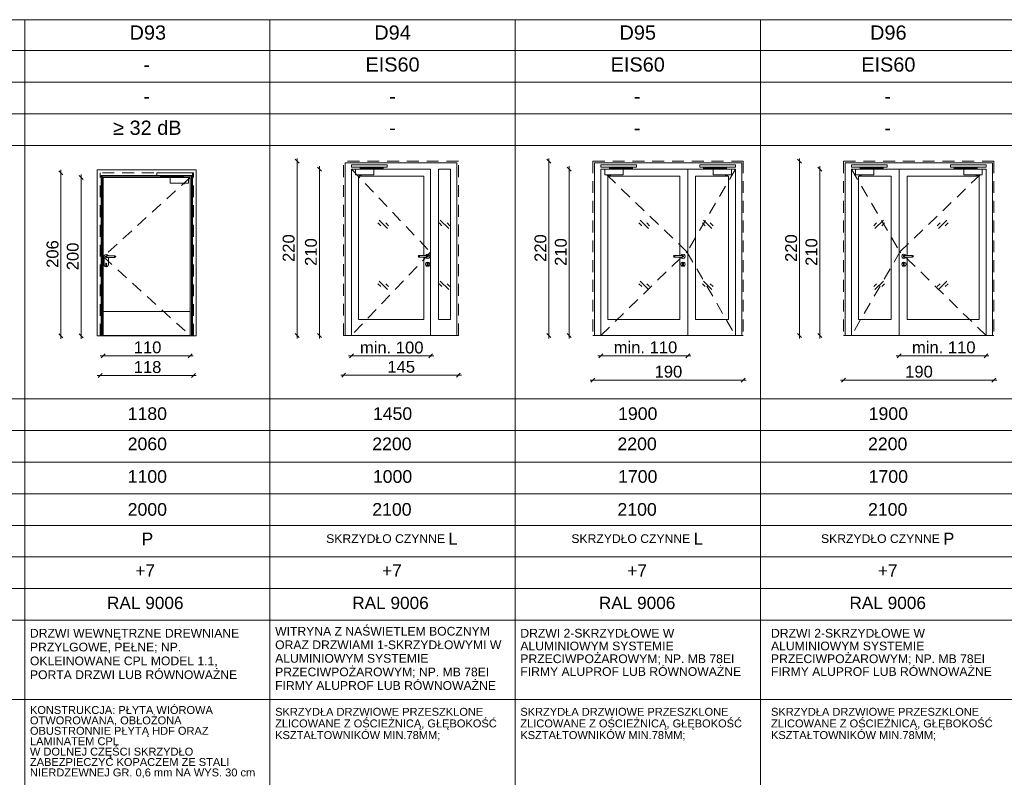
# Paper-space layout 'A-57 ZESTAWIENIE STOLARKI PROJEKTOWANEJ' of a CAD drawing. Header units: millimetres. Extents: x 0 to 900, y 0 to 1010.
# Tile 15 of 63: x 393 to 517, y 304 to 400. Entities that reach past the tile are written whole.
import ezdxf
from ezdxf.xclip import XClip

# ---------------------------------------------------------------- set-up
doc = ezdxf.new("R2010")
doc.units = ezdxf.units.MM
doc.header["$MEASUREMENT"] = 0
doc.header["$XCLIPFRAME"] = 0
doc.linetypes.add('LINIE_3', pattern=[25, 15, -10])
doc.linetypes.add('Przer. długie kreski', pattern=[2.5, 1.5, -1])
doc.layers.add('0_Nr_pióra__1', color=7, linetype='Continuous', lineweight=20)
for name, color, linetype, lineweight, true_color in [('0_Nr_pióra__30', 7, 'Continuous', 5, 0x878787), ('0_Nr_pióra__7', 7, 'Continuous', 18, 0x171717), ('0_Nr_pióra__8', 7, 'Continuous', 13, 0x4c4c4c), ('0_Nr_pióra__94', 7, 'Continuous', 5, 0x3b3b3b)]:
    doc.layers.add(name, color=color, linetype=linetype, lineweight=lineweight, true_color=true_color)
doc.layers.add('A_podrys', color=7, linetype='Continuous')
doc.styles.add('STYL_AUTOMATYCZNY_1', font='arial.ttf')

# ---------------------------------------------------------------- blocks, each defined once
blk = doc.blocks.new('Rysunek_1_1', base_point=(-2089.9, -1946.74))
at = {"layer": '0_Nr_pióra__1', "color": 7, "linetype": 'Continuous', "lineweight": 20}
for p, q in [((428.28, 381.83), (427.78, 382.33)), ((428.03, 382.08), (428.03, 382.45)), ((460.12, 381.83), (459.62, 382.33)), ((459.87, 382.08), (459.87, 382.45)), ((491.81, 381.83), (491.31, 382.33)), ((491.56, 382.08), (491.56, 382.45)), ((398.18, 380.63), (398.18, 381)), ((428.03, 360.08), (428.03, 382.08)), ((431.1, 380.83), (430.6, 381.33)), ((430.85, 381.08), (430.85, 381.45)), ((430.85, 360.08), (430.85, 381.08)), ((459.87, 360.08), (459.87, 382.08)), ((462.69, 380.83), (462.19, 381.33)), ((462.44, 381.08), (462.44, 381.45)), ((462.44, 360.08), (462.44, 381.08)), ((491.56, 360.08), (491.56, 382.08)), ((494.38, 380.83), (493.88, 381.33)), ((494.13, 381.08), (494.13, 381.45)), ((494.13, 360.08), (494.13, 381.08)), ((398.43, 380.38), (397.93, 380.88)), ((398.18, 360.03), (398.18, 380.63)), ((400.99, 379.78), (400.49, 380.28)), ((400.74, 380.03), (400.74, 380.4)), ((400.74, 360.03), (400.74, 380.03)), ((397.93, 360.28), (398.43, 359.78)), ((398.18, 359.65), (398.18, 360.03)), ((400.49, 360.28), (400.99, 359.78)), ((400.74, 359.65), (400.74, 360.03)), ((427.78, 360.33), (428.28, 359.83)), ((428.03, 359.7), (428.03, 360.08)), ((430.6, 360.33), (431.1, 359.83)), ((430.85, 359.7), (430.85, 360.08)), ((459.62, 360.33), (460.12, 359.83)), ((459.87, 359.7), (459.87, 360.08)), ((462.19, 360.33), (462.69, 359.83)), ((462.44, 359.7), (462.44, 360.08)), ((491.31, 360.33), (491.81, 359.83)), ((491.56, 359.7), (491.56, 360.08)), ((493.88, 360.33), (494.38, 359.83)), ((494.13, 359.7), (494.13, 360.08)), ((403.14, 357.5), (403.52, 357.5)), ((403.77, 357.75), (403.27, 357.25)), ((403.52, 357.5), (414.52, 357.5)), ((414.27, 357.25), (414.77, 357.75)), ((414.52, 357.5), (414.89, 357.5)), ((434.92, 357.48), (434.55, 357.48)), ((435.17, 357.73), (434.67, 357.23)), ((444.92, 357.48), (434.92, 357.48)), ((444.67, 357.23), (445.17, 357.73)), ((445.3, 357.48), (444.92, 357.48)), ((466.44, 357.5), (466.07, 357.5)), ((466.69, 357.75), (466.19, 357.25)), ((477.42, 357.5), (466.44, 357.5)), ((477.17, 357.25), (477.67, 357.75)), ((477.8, 357.5), (477.42, 357.5)), ((503.77, 357.5), (504.15, 357.5)), ((504.4, 357.75), (503.9, 357.25)), ((504.15, 357.5), (515.13, 357.5)), ((514.88, 357.25), (515.38, 357.75)), ((515.13, 357.5), (515.5, 357.5)), ((402.74, 355.01), (403.12, 355.01)), ((403.37, 355.26), (402.87, 354.76)), ((403.12, 355.01), (414.92, 355.01)), ((414.67, 354.76), (415.17, 355.26)), ((414.92, 355.01), (415.29, 355.01)), ((433.92, 355.04), (433.55, 355.04)), ((434.17, 355.29), (433.67, 354.79)), ((448.42, 355.04), (433.92, 355.04)), ((448.17, 354.79), (448.67, 355.29)), ((448.8, 355.04), (448.42, 355.04)), ((465.44, 354.43), (465.07, 354.43)), ((465.69, 354.68), (465.19, 354.18)), ((484.44, 354.43), (465.44, 354.43)), ((484.19, 354.18), (484.69, 354.68)), ((484.82, 354.43), (484.44, 354.43)), ((496.75, 354.43), (497.13, 354.43)), ((497.38, 354.68), (496.88, 354.18)), ((497.13, 354.43), (516.13, 354.43)), ((515.88, 354.18), (516.38, 354.68)), ((516.13, 354.43), (516.5, 354.43))]:
    blk.add_line(p, q, dxfattribs=at)
at = {"layer": '0_Nr_pióra__30', "color": 252, "linetype": 'Continuous', "lineweight": 5, "true_color": 0x878787}
for p, q in [((402.75, 381), (402.75, 360.03)), ((415.29, 381), (402.75, 381)), ((415.29, 360.03), (415.29, 381)), ((448.22, 381.88), (434.12, 381.88)), ((434.12, 360.08), (434.12, 381.88)), ((434.92, 360.08), (434.92, 381.08)), ((434.92, 381.08), (444.92, 381.08)), ((444.92, 381.08), (444.92, 360.08)), ((445.92, 362.08), (445.92, 381.08)), ((445.92, 381.08), (447.42, 381.08)), ((447.42, 362.08), (447.42, 381.08)), ((448.22, 360.08), (448.22, 381.88)), ((484.24, 381.88), (465.64, 381.88)), ((465.64, 381.88), (465.64, 360.08)), ((466.44, 381.08), (483.44, 381.08)), ((466.44, 381.08), (466.44, 360.08)), ((477.42, 360.08), (477.42, 381.08)), ((483.44, 381.08), (483.44, 360.08)), ((484.24, 381.88), (484.24, 360.08)), ((497.33, 381.88), (515.93, 381.88)), ((497.33, 381.88), (497.33, 360.08)), ((498.13, 381.08), (498.13, 360.08)), ((515.13, 381.08), (498.13, 381.08)), ((504.15, 360.08), (504.15, 381.08)), ((515.13, 381.08), (515.13, 360.08)), ((515.93, 381.88), (515.93, 360.08)), ((403.25, 360.03), (403.25, 380.3)), ((403.25, 380.3), (414.79, 380.3)), ((403.37, 360.03), (403.37, 380.18)), ((403.37, 380.18), (414.67, 380.18)), ((403.52, 380.03), (403.52, 360.03)), ((414.52, 380.03), (403.52, 380.03)), ((414.52, 360.03), (414.52, 380.03)), ((414.67, 380.18), (414.67, 360.03)), ((414.79, 380.3), (414.79, 360.03)), ((435.8, 362.08), (435.8, 380.2)), ((435.8, 380.2), (444.04, 380.2)), ((444.04, 380.2), (444.04, 370.18)), ((467.32, 362.08), (467.32, 380.2)), ((467.32, 380.2), (476.42, 380.2)), ((476.42, 380.2), (476.42, 370.18)), ((478.42, 380.2), (478.42, 362.08)), ((482.56, 380.2), (478.42, 380.2)), ((482.56, 362.08), (482.56, 380.2)), ((499.01, 362.08), (499.01, 380.2)), ((499.01, 380.2), (503.15, 380.2)), ((503.15, 380.2), (503.15, 362.08)), ((505.15, 380.2), (505.15, 370.18)), ((514.25, 380.2), (505.15, 380.2)), ((514.25, 362.08), (514.25, 380.2)), ((438.61, 373.93), (438.26, 374.29)), ((439.47, 373.58), (438.41, 374.64)), ((439.61, 373.93), (439.26, 374.29)), ((446.35, 373.93), (446, 374.29)), ((447.2, 373.58), (446.14, 374.64)), ((447.35, 373.93), (447, 374.29)), ((471.6, 373.93), (471.24, 374.29)), ((472.45, 373.58), (471.39, 374.64)), ((472.6, 373.93), (472.24, 374.29)), ((479.63, 373.93), (479.27, 374.29)), ((480.48, 373.58), (479.42, 374.64)), ((480.63, 373.93), (480.27, 374.29)), ((500.94, 373.93), (501.3, 374.29)), ((501.09, 373.58), (502.15, 374.64)), ((501.94, 373.93), (502.3, 374.29)), ((508.97, 373.93), (509.33, 374.29)), ((509.12, 373.58), (510.18, 374.64)), ((509.97, 373.93), (510.33, 374.29)), ((403.66, 370.16), (403.63, 370.03)), ((403.63, 369.03), (403.63, 370.03)), ((403.76, 370.26), (403.66, 370.16)), ((403.9, 370.3), (403.76, 370.26)), ((403.82, 370.1), (403.8, 370.03)), ((403.8, 370.03), (403.82, 369.96)), ((403.84, 370.1), (403.81, 370.03)), ((403.81, 370.03), (403.84, 369.96)), ((403.9, 370.13), (403.82, 370.1)), ((403.82, 369.96), (403.9, 369.93)), ((403.89, 370.1), (403.87, 370.03)), ((403.87, 370.03), (403.89, 369.96)), ((404.03, 370.26), (403.9, 370.3)), ((403.9, 370.13), (405, 370.13)), ((403.9, 369.93), (405, 369.93)), ((403.96, 370.1), (403.95, 370.03)), ((403.95, 370.03), (403.96, 369.96)), ((404.13, 370.16), (404.03, 370.26)), ((404.14, 370.13), (404.13, 370.16)), ((404.17, 369.03), (404.17, 369.93)), ((404.93, 370.1), (404.94, 370.03)), ((404.94, 370.03), (404.93, 369.96)), ((405, 370.13), (405.07, 370.1)), ((405, 370.1), (405.02, 370.03)), ((405.02, 370.03), (405, 369.96)), ((405.07, 369.96), (405, 369.93)), ((405.05, 370.1), (405.08, 370.03)), ((405.08, 370.03), (405.05, 369.96)), ((405.07, 370.1), (405.1, 370.03)), ((405.1, 370.03), (405.07, 369.96)), ((443.37, 370.15), (443.34, 370.08)), ((443.34, 370.08), (443.37, 370.01)), ((443.39, 370.15), (443.36, 370.08)), ((443.36, 370.08), (443.39, 370.01)), ((443.44, 370.18), (443.37, 370.15)), ((443.37, 370.01), (443.44, 369.98)), ((443.43, 370.15), (443.41, 370.08)), ((443.41, 370.08), (443.43, 370.01)), ((444.54, 370.18), (443.44, 370.18)), ((444.54, 369.98), (443.44, 369.98)), ((443.51, 370.15), (443.49, 370.08)), ((443.49, 370.08), (443.51, 370.01)), ((444.04, 369.98), (444.04, 362.08)), ((444.3, 370.18), (444.31, 370.21)), ((444.31, 369.94), (444.3, 369.98)), ((444.31, 370.21), (444.41, 370.31)), ((444.41, 369.84), (444.31, 369.94)), ((444.41, 370.31), (444.54, 370.35)), ((444.54, 369.81), (444.41, 369.84)), ((444.48, 370.15), (444.49, 370.08)), ((444.49, 370.08), (444.48, 370.01)), ((444.54, 370.35), (444.68, 370.31)), ((444.54, 370.18), (444.61, 370.15)), ((444.61, 370.01), (444.54, 369.98)), ((444.68, 369.84), (444.54, 369.81)), ((444.55, 370.15), (444.57, 370.08)), ((444.57, 370.08), (444.55, 370.01)), ((444.6, 370.15), (444.62, 370.08)), ((444.62, 370.08), (444.6, 370.01)), ((444.61, 370.15), (444.64, 370.08)), ((444.64, 370.08), (444.61, 370.01)), ((444.68, 370.31), (444.77, 370.21)), ((444.77, 369.94), (444.68, 369.84)), ((444.77, 370.21), (444.81, 370.08)), ((444.81, 370.08), (444.77, 369.94)), ((475.65, 370.15), (475.62, 370.08)), ((475.62, 370.08), (475.65, 370.01)), ((475.67, 370.15), (475.64, 370.08)), ((475.64, 370.08), (475.67, 370.01)), ((475.72, 370.18), (475.65, 370.15)), ((475.65, 370.01), (475.72, 369.98)), ((475.72, 370.15), (475.69, 370.08)), ((475.69, 370.08), (475.72, 370.01)), ((476.82, 370.18), (475.72, 370.18)), ((476.82, 369.98), (475.72, 369.98)), ((475.79, 370.15), (475.78, 370.08)), ((475.78, 370.08), (475.79, 370.01)), ((476.42, 369.98), (476.42, 362.08)), ((476.58, 370.18), (476.59, 370.21)), ((476.59, 369.94), (476.58, 369.98)), ((476.59, 370.21), (476.69, 370.31)), ((476.69, 369.84), (476.59, 369.94)), ((476.69, 370.31), (476.82, 370.35)), ((476.82, 369.81), (476.69, 369.84)), ((476.76, 370.15), (476.77, 370.08)), ((476.77, 370.08), (476.76, 370.01)), ((476.82, 370.35), (476.96, 370.31)), ((476.82, 370.18), (476.89, 370.15)), ((476.89, 370.01), (476.82, 369.98)), ((476.96, 369.84), (476.82, 369.81)), ((476.83, 370.15), (476.85, 370.08)), ((476.85, 370.08), (476.83, 370.01)), ((476.88, 370.15), (476.91, 370.08)), ((476.91, 370.08), (476.88, 370.01)), ((476.89, 370.15), (476.92, 370.08)), ((476.92, 370.08), (476.89, 370.01)), ((476.96, 370.31), (477.06, 370.21)), ((477.06, 369.94), (476.96, 369.84)), ((477.06, 370.21), (477.09, 370.08)), ((477.09, 370.08), (477.06, 369.94)), ((504.51, 370.21), (504.48, 370.08)), ((504.48, 370.08), (504.51, 369.94)), ((504.61, 370.31), (504.51, 370.21)), ((504.51, 369.94), (504.61, 369.84)), ((504.75, 370.35), (504.61, 370.31)), ((504.61, 369.84), (504.75, 369.81)), ((504.68, 370.15), (504.65, 370.08)), ((504.65, 370.08), (504.68, 370.01)), ((504.69, 370.15), (504.66, 370.08)), ((504.66, 370.08), (504.69, 370.01)), ((504.75, 370.18), (504.68, 370.15)), ((504.68, 370.01), (504.75, 369.98)), ((504.74, 370.15), (504.72, 370.08)), ((504.72, 370.08), (504.74, 370.01)), ((504.88, 370.31), (504.75, 370.35)), ((504.75, 370.18), (505.85, 370.18)), ((504.75, 369.98), (505.85, 369.98)), ((504.75, 369.81), (504.88, 369.84)), ((504.81, 370.15), (504.8, 370.08)), ((504.8, 370.08), (504.81, 370.01)), ((504.98, 370.21), (504.88, 370.31)), ((504.88, 369.84), (504.98, 369.94)), ((504.99, 370.18), (504.98, 370.21)), ((504.98, 369.94), (504.99, 369.98)), ((505.15, 369.98), (505.15, 362.08)), ((505.78, 370.15), (505.79, 370.08)), ((505.79, 370.08), (505.78, 370.01)), ((505.85, 370.18), (505.92, 370.15)), ((505.85, 370.15), (505.88, 370.08)), ((505.88, 370.08), (505.85, 370.01)), ((505.92, 370.01), (505.85, 369.98)), ((505.9, 370.15), (505.93, 370.08)), ((505.93, 370.08), (505.9, 370.01)), ((505.92, 370.15), (505.95, 370.08)), ((505.95, 370.08), (505.92, 370.01)), ((403.63, 369.03), (403.66, 368.89)), ((403.66, 368.89), (403.76, 368.79)), ((403.76, 368.79), (403.9, 368.76)), ((403.82, 369.12), (403.84, 369.18)), ((403.82, 369.12), (403.85, 369.07)), ((403.9, 369.2), (403.84, 369.18)), ((403.85, 369.07), (403.85, 368.9)), ((403.86, 368.87), (403.85, 368.9)), ((403.9, 368.85), (403.86, 368.87)), ((403.95, 369.18), (403.9, 369.2)), ((403.93, 368.87), (403.9, 368.85)), ((403.9, 368.76), (404.03, 368.79)), ((403.95, 368.9), (403.93, 368.87)), ((403.95, 369.18), (403.97, 369.12)), ((403.95, 369.07), (403.97, 369.12)), ((403.95, 369.07), (403.95, 368.9)), ((404.03, 368.79), (404.13, 368.89)), ((404.13, 368.89), (404.17, 369.03)), ((444.27, 369.08), (444.31, 369.21)), ((444.31, 368.94), (444.27, 369.08)), ((444.31, 369.21), (444.41, 369.31)), ((444.41, 368.84), (444.31, 368.94)), ((444.41, 369.31), (444.54, 369.35)), ((444.54, 368.81), (444.41, 368.84)), ((444.47, 369.17), (444.49, 369.23)), ((444.49, 369.12), (444.47, 369.17)), ((444.49, 369.23), (444.54, 369.25)), ((444.49, 369.12), (444.49, 368.95)), ((444.49, 368.95), (444.51, 368.92)), ((444.51, 368.92), (444.54, 368.9)), ((444.54, 369.35), (444.68, 369.31)), ((444.54, 369.25), (444.59, 369.23)), ((444.54, 368.9), (444.58, 368.92)), ((444.68, 368.84), (444.54, 368.81)), ((444.58, 368.92), (444.59, 368.95)), ((444.59, 369.23), (444.62, 369.17)), ((444.62, 369.17), (444.59, 369.12)), ((444.59, 368.95), (444.59, 369.12)), ((444.68, 369.31), (444.77, 369.21)), ((444.77, 368.94), (444.68, 368.84)), ((444.77, 369.21), (444.81, 369.08)), ((444.81, 369.08), (444.77, 368.94)), ((476.55, 369.08), (476.59, 369.21)), ((476.59, 368.94), (476.55, 369.08)), ((476.59, 369.21), (476.69, 369.31)), ((476.69, 368.84), (476.59, 368.94)), ((476.69, 369.31), (476.82, 369.35)), ((476.82, 368.81), (476.69, 368.84)), ((476.77, 369.23), (476.75, 369.17)), ((476.82, 369.25), (476.77, 369.23)), ((476.77, 368.95), (476.77, 369.12)), ((476.79, 368.92), (476.77, 368.95)), ((476.82, 368.9), (476.79, 368.92)), ((476.82, 369.35), (476.96, 369.31)), ((476.88, 369.23), (476.82, 369.25)), ((476.86, 368.92), (476.82, 368.9)), ((476.96, 368.84), (476.82, 368.81)), ((476.87, 368.95), (476.86, 368.92)), ((476.87, 369.12), (476.9, 369.17)), ((476.87, 369.12), (476.87, 368.95)), ((476.9, 369.17), (476.88, 369.23)), ((476.96, 369.31), (477.06, 369.21)), ((477.06, 368.94), (476.96, 368.84)), ((477.06, 369.21), (477.09, 369.08)), ((477.09, 369.08), (477.06, 368.94)), ((504.51, 369.21), (504.48, 369.08)), ((504.48, 369.08), (504.51, 368.94)), ((504.61, 369.31), (504.51, 369.21)), ((504.51, 368.94), (504.61, 368.84)), ((504.75, 369.35), (504.61, 369.31)), ((504.61, 368.84), (504.75, 368.81)), ((504.67, 369.17), (504.69, 369.23)), ((504.7, 369.12), (504.67, 369.17)), ((504.69, 369.23), (504.75, 369.25)), ((504.7, 369.12), (504.7, 368.95)), ((504.7, 368.95), (504.71, 368.92)), ((504.71, 368.92), (504.75, 368.9)), ((504.88, 369.31), (504.75, 369.35)), ((504.75, 369.25), (504.8, 369.23)), ((504.75, 368.9), (504.78, 368.92)), ((504.75, 368.81), (504.88, 368.84)), ((504.78, 368.92), (504.8, 368.95)), ((504.8, 369.23), (504.82, 369.17)), ((504.8, 368.95), (504.8, 369.12)), ((504.98, 369.21), (504.88, 369.31)), ((504.88, 368.84), (504.98, 368.94)), ((505.02, 369.08), (504.98, 369.21)), ((504.98, 368.94), (505.02, 369.08)), ((438.61, 366.24), (438.26, 366.59)), ((439.47, 365.88), (438.41, 366.94)), ((439.61, 366.24), (439.26, 366.59)), ((446.35, 366.24), (446, 366.59)), ((447.2, 365.88), (446.14, 366.94)), ((447.35, 366.24), (447, 366.59)), ((471.6, 366.24), (471.24, 366.59)), ((472.45, 365.88), (471.39, 366.94)), ((472.6, 366.24), (472.24, 366.59)), ((479.63, 366.24), (479.27, 366.59)), ((480.48, 365.88), (479.42, 366.94)), ((480.63, 366.24), (480.27, 366.59)), ((500.94, 366.24), (501.3, 366.59)), ((501.09, 365.88), (502.15, 366.94)), ((501.94, 366.24), (502.3, 366.59)), ((508.97, 366.24), (509.33, 366.59)), ((509.12, 365.88), (510.18, 366.94)), ((509.97, 366.24), (510.33, 366.59)), ((414.52, 363.08), (403.52, 363.08)), ((444.04, 362.08), (435.8, 362.08)), ((445.92, 362.08), (447.42, 362.08)), ((476.42, 362.08), (467.32, 362.08)), ((478.42, 362.08), (482.56, 362.08)), ((503.15, 362.08), (499.01, 362.08)), ((505.15, 362.08), (514.25, 362.08)), ((402.75, 360.03), (415.29, 360.03)), ((414.52, 360.08), (403.52, 360.08)), ((448.42, 360.08), (433.92, 360.08)), ((484.44, 360.08), (465.44, 360.08)), ((497.13, 360.08), (516.13, 360.08))]:
    blk.add_line(p, q, dxfattribs=at)
at = {"layer": '0_Nr_pióra__30', "color": 252, "linetype": 'Przer. długie kreski', "lineweight": 5, "true_color": 0x878787}
for p, q in [((448.42, 382.08), (433.92, 382.08)), ((433.92, 360.08), (433.92, 382.08)), ((434.92, 381.08), (444.92, 370.58)), ((448.42, 360.08), (448.42, 382.08)), ((484.44, 382.08), (465.44, 382.08)), ((465.44, 382.08), (465.44, 360.08)), ((477.32, 370.64), (466.44, 381.08)), ((483.44, 381.08), (477.32, 370.64)), ((484.44, 382.08), (484.44, 360.08)), ((497.13, 382.08), (516.13, 382.08)), ((497.13, 382.08), (497.13, 360.08)), ((498.13, 381.08), (504.25, 370.64)), ((504.25, 370.64), (515.13, 381.08)), ((516.13, 382.08), (516.13, 360.08)), ((403.12, 360.03), (403.12, 380.63)), ((414.92, 380.63), (403.12, 380.63)), ((414.52, 380.03), (403.52, 370.03)), ((414.92, 360.03), (414.92, 380.63)), ((403.52, 370.03), (414.52, 360.08)), ((444.92, 370.58), (434.92, 360.08)), ((466.44, 360.08), (477.32, 370.64)), ((477.32, 370.64), (483.44, 360.08)), ((504.25, 370.64), (498.13, 360.08)), ((515.13, 360.08), (504.25, 370.64))]:
    blk.add_line(p, q, dxfattribs=at)
at = {"layer": '0_Nr_pióra__8', "color": 251, "linetype": 'LINIE_3', "lineweight": 13, "true_color": 0x4c4c4c, "flags": 128}
for points in [[(439.42, 381.35), (439.42, 381.65), (434.92, 381.65), (434.92, 381.35)], [(437.73, 381.08), (435.42, 381.08), (435.42, 380.35), (437.73, 380.35)], [(436.02, 381.1), (436.02, 381.28), (438.83, 381.28), (438.83, 381.33), (438.93, 381.33), (438.93, 381.18), (436.11, 381.18), (436.11, 381.1)], [(436.1, 381.1), (436.03, 381.1), (436.03, 381.08), (436.1, 381.08)], [(438.84, 381.33), (438.92, 381.33), (438.92, 381.35), (438.84, 381.35)], [(470.94, 381.35), (470.94, 381.65), (466.44, 381.65), (466.44, 381.35)], [(469.25, 381.08), (466.94, 381.08), (466.94, 380.35), (469.25, 380.35)], [(467.54, 381.1), (467.54, 381.28), (470.35, 381.28), (470.35, 381.33), (470.45, 381.33), (470.45, 381.18), (467.63, 381.18), (467.63, 381.1)], [(467.62, 381.1), (467.55, 381.1), (467.55, 381.08), (467.62, 381.08)], [(470.36, 381.33), (470.45, 381.33), (470.45, 381.35), (470.36, 381.35)], [(478.94, 381.35), (478.94, 381.65), (483.44, 381.65), (483.44, 381.35)], [(482.34, 381.1), (482.34, 381.28), (479.54, 381.28), (479.54, 381.33), (479.43, 381.33), (479.43, 381.18), (482.25, 381.18), (482.25, 381.1)], [(479.52, 381.33), (479.44, 381.33), (479.44, 381.35), (479.52, 381.35)], [(480.64, 381.08), (482.94, 381.08), (482.94, 380.35), (480.64, 380.35)], [(482.26, 381.1), (482.34, 381.1), (482.34, 381.08), (482.26, 381.08)], [(502.63, 381.35), (502.63, 381.65), (498.13, 381.65), (498.13, 381.35)], [(500.93, 381.08), (498.63, 381.08), (498.63, 380.35), (500.93, 380.35)], [(499.23, 381.1), (499.23, 381.28), (502.03, 381.28), (502.03, 381.33), (502.14, 381.33), (502.14, 381.18), (499.32, 381.18), (499.32, 381.1)], [(499.31, 381.1), (499.23, 381.1), (499.23, 381.08), (499.31, 381.08)], [(502.05, 381.33), (502.13, 381.33), (502.13, 381.35), (502.05, 381.35)], [(510.63, 381.35), (510.63, 381.65), (515.13, 381.65), (515.13, 381.35)], [(511.21, 381.33), (511.12, 381.33), (511.12, 381.35), (511.21, 381.35)], [(514.03, 381.1), (514.03, 381.28), (511.22, 381.28), (511.22, 381.33), (511.12, 381.33), (511.12, 381.18), (513.94, 381.18), (513.94, 381.1)], [(512.32, 381.08), (514.63, 381.08), (514.63, 380.35), (512.32, 380.35)], [(513.95, 381.1), (514.02, 381.1), (514.02, 381.08), (513.95, 381.08)], [(410.29, 380.3), (410.29, 380.6), (414.79, 380.6), (414.79, 380.3)], [(413.69, 380.05), (413.69, 380.23), (410.88, 380.23), (410.88, 380.28), (410.77, 380.28), (410.77, 380.13), (413.6, 380.13), (413.6, 380.05)], [(410.87, 380.28), (410.78, 380.28), (410.78, 380.3), (410.87, 380.3)], [(411.98, 380.03), (414.29, 380.03), (414.29, 379.3), (411.98, 379.3)], [(413.6, 380.05), (413.68, 380.05), (413.68, 380.03), (413.6, 380.03)]]:
    blk.add_lwpolyline(points, close=True, dxfattribs=at)
for points in [[(436.17, 380.35), (435.89, 380.35), (435.89, 380.33, 0.458316), (436.17, 380.33)], [(467.69, 380.35), (467.41, 380.35), (467.41, 380.33, 0.458316), (467.69, 380.33)], [(482.19, 380.35), (482.47, 380.35), (482.47, 380.33, -0.458316), (482.19, 380.33)], [(499.38, 380.35), (499.1, 380.35), (499.1, 380.33, 0.458316), (499.38, 380.33)], [(513.88, 380.35), (514.16, 380.35), (514.16, 380.33, -0.458316), (513.88, 380.33)], [(413.54, 379.3), (413.81, 379.3), (413.81, 379.28, -0.458316), (413.54, 379.28)]]:
    blk.add_lwpolyline(points, format="xyb", close=True, dxfattribs=at)
at = {"layer": '0_Nr_pióra__94', "color": 250, "linetype": 'Continuous', "lineweight": 5, "true_color": 0x3b3b3b}
for p, q in [((50.6, 399.97), (887.6, 399.97)), ((393.6, 399.97), (393.6, 209.58)), ((424.6, 399.97), (424.6, 209.58)), ((455.6, 399.97), (455.6, 209.58)), ((486.6, 399.97), (486.6, 209.58)), ((887.6, 396.08), (50.6, 396.08)), ((887.6, 392.08), (50.6, 392.08)), ((887.6, 388.08), (50.6, 388.08)), ((887.6, 384.08), (50.6, 384.08)), ((50.6, 352.08), (887.6, 352.08)), ((49.45, 348.08), (887.6, 348.08)), ((50.6, 344.08), (887.6, 344.08)), ((49.45, 340.08), (887.6, 340.08)), ((50.6, 336.08), (887.6, 336.08)), ((35.27, 332.08), (889.6, 332.08)), ((50.6, 328.08), (887.6, 328.08)), ((50.6, 324.08), (887.6, 324.08)), ((50.6, 314.08), (887.6, 314.08))]:
    blk.add_line(p, q, dxfattribs=at)
at = {"layer": '0_Nr_pióra__1', "color": 7, "linetype": 'Continuous', "lineweight": 20, "char_height": 1.5, "width": 3.4323, "attachment_point": 7, "rotation": 90, "style": 'STYL_AUTOMATYCZNY_1'}
for s, insert in [('\\A1;{\\pql;\\fArial|b0|i0|c238|p0;\\W1.000000;220}', (427.73, 369.36)), ('\\A1;{\\pql;\\fArial|b0|i0|c238|p0;\\W1.000000;220}', (459.57, 369.36)), ('\\A1;{\\pql;\\fArial|b0|i0|c238|p0;\\W1.000000;220}', (491.26, 369.36)), ('\\A1;{\\pql;\\fArial|b0|i0|c238|p0;\\W1.000000;206}', (397.88, 368.61)), ('\\A1;{\\pql;\\fArial|b0|i0|c238|p0;\\W1.000000;200}', (400.44, 368.31)), ('\\A1;{\\pql;\\fArial|b0|i0|c238|p0;\\W1.000000;210}', (430.55, 368.86)), ('\\A1;{\\pql;\\fArial|b0|i0|c238|p0;\\W1.000000;210}', (462.14, 368.86)), ('\\A1;{\\pql;\\fArial|b0|i0|c238|p0;\\W1.000000;210}', (493.83, 368.86))]:
    blk.add_mtext(s, dxfattribs=dict(at, insert=insert))
at = {"layer": '0_Nr_pióra__1', "color": 7, "linetype": 'Continuous', "lineweight": 20, "char_height": 1.5, "attachment_point": 7, "style": 'STYL_AUTOMATYCZNY_1'}
for s, insert, width in [('\\A1;{\\pql;\\fArial|b0|i0|c238|p0;\\W1.000000;min. 100}', (435.98, 357.78), 7.8901), ('\\A1;{\\pql;\\fArial|b0|i0|c238|p0;\\W1.000000;min. 110}', (468.06, 357.8), 7.7374), ('\\A1;{\\pql;\\fArial|b0|i0|c238|p0;\\W1.000000;min. 110}', (505.77, 357.8), 7.7374), ('\\A1;{\\pql;\\fArial|b0|i0|c238|p0;\\W1.000000;110}', (407.38, 357.8), 3.2796), ('\\A1;{\\pql;\\fArial|b0|i0|c238|p0;\\W1.000000;118}', (407.38, 355.31), 3.2796), ('\\A1;{\\pql;\\fArial|b0|i0|c238|p0;\\W1.000000;145}', (439.45, 355.34), 3.4323), ('\\A1;{\\pql;\\fArial|b0|i0|c238|p0;\\W1.000000;190}', (473.23, 354.73), 3.4323), ('\\A1;{\\pql;\\fArial|b0|i0|c238|p0;\\W1.000000;190}', (504.91, 354.73), 3.4323)]:
    blk.add_mtext(s, dxfattribs=dict(at, insert=insert, width=width))
at = {"layer": '0_Nr_pióra__7', "color": 250, "linetype": 'Continuous', "lineweight": 18, "true_color": 0x171717, "style": 'STYL_AUTOMATYCZNY_1'}
for s, insert, char_height, attachment_point in [('\\A1;{\\pqc;\\fArial|b0|i0|c238|p0;\\W1.000000;D93}', (409.16, 397.42), 1.8, 8), ('\\A1;{\\pqc;\\fArial|b0|i0|c238|p0;\\W1.000000;D94}', (440.1, 397.42), 1.8, 8), ('\\A1;{\\pqc;\\fArial|b0|i0|c238|p0;\\W1.000000;D95}', (471.1, 397.42), 1.8, 8), ('\\A1;{\\pqc;\\fArial|b0|i0|c238|p0;\\W1.000000;D96}', (502.78, 397.42), 1.8, 8), ('\\A1;{\\pqc;\\fArial|b0|i0|c238|p0;\\W1.000000;EIS60}', (440.1, 393.38), 1.8, 8), ('\\A1;{\\pqc;\\fArial|b0|i0|c238|p0;\\W1.000000;EIS60}', (471.1, 393.38), 1.8, 8), ('\\A1;{\\pqc;\\fArial|b0|i0|c238|p0;\\W1.000000;EIS60}', (502.78, 393.38), 1.8, 8), ('\\A1;{\\pqc;\\fArial|b0|i0|c238|p0;\\W1.000000;-}', (409.02, 393.41), 1.8, 8), ('\\A1;{\\pqc;\\fArial|b0|i0|c238|p0;\\W1.000000;-}', (409.02, 389.41), 1.8, 8), ('\\A1;{\\pqc;\\fArial|b0|i0|c238|p0;\\W1.000000;-}', (440.1, 389.41), 1.8, 8), ('\\A1;{\\pqc;\\fArial|b0|i0|c238|p0;\\W1.000000;-}', (471.02, 389.41), 1.8, 8), ('\\A1;{\\pqc;\\fArial|b0|i0|c238|p0;\\W1.000000;-}', (502.7, 389.41), 1.8, 8), ('\\A1;{\\pqc;\\fArial|b0|i0|c238|p0;\\W1.000000;≥ 32 dB}', (409.1, 385.39), 1.8, 8), ('\\A1;{\\pqc;\\fArial|b0|i0|c238|p0;\\W1.000000;-}', (440.1, 385.42), 1.8, 8), ('\\A1;{\\pqc;\\fArial|b0|i0|c238|p0;\\W1.000000;-}', (471.02, 385.41), 1.8, 8), ('\\A1;{\\pqc;\\fArial|b0|i0|c238|p0;\\W1.000000;-}', (502.7, 385.41), 1.8, 8), ('\\A1;{\\pqc;\\fArial|b0|i0|c238|p0;\\W1.000000;1180}', (409.1, 349.37), 1.6, 8), ('\\A1;{\\pqc;\\fArial|b0|i0|c238|p0;\\W1.000000;1450}', (440.1, 349.37), 1.6, 8), ('\\A1;{\\pqc;\\fArial|b0|i0|c238|p0;\\W1.000000;1900}', (471.1, 349.37), 1.6, 8), ('\\A1;{\\pqc;\\fArial|b0|i0|c238|p0;\\W1.000000;1900}', (502.78, 349.37), 1.6, 8), ('\\A1;{\\pqc;\\fArial|b0|i0|c238|p0;\\W1.000000;2060}', (409.1, 345.55), 1.6, 8), ('\\A1;{\\pqc;\\fArial|b0|i0|c238|p0;\\W1.000000;2200}', (440.02, 345.55), 1.6, 8), ('\\A1;{\\pqc;\\fArial|b0|i0|c238|p0;\\W1.000000;2200}', (471.02, 345.55), 1.6, 8), ('\\A1;{\\pqc;\\fArial|b0|i0|c238|p0;\\W1.000000;2200}', (502.7, 345.55), 1.6, 8), ('\\A1;{\\pqc;\\fArial|b0|i0|c238|p0;\\W1.000000;1100}', (409.1, 341.43), 1.6, 8), ('\\A1;{\\pqc;\\fArial|b0|i0|c238|p0;\\W1.000000;1000}', (440.1, 341.43), 1.6, 8), ('\\A1;{\\pqc;\\fArial|b0|i0|c238|p0;\\W1.000000;1700}', (471.1, 341.43), 1.6, 8), ('\\A1;{\\pqc;\\fArial|b0|i0|c238|p0;\\W1.000000;1700}', (502.78, 341.43), 1.6, 8), ('\\A1;{\\pqc;\\fArial|b0|i0|c238|p0;\\W1.000000;2000}', (409.1, 337.27), 1.6, 8), ('\\A1;{\\pqc;\\fArial|b0|i0|c238|p0;\\W1.000000;2100}', (440.02, 337.27), 1.6, 8), ('\\A1;{\\pqc;\\fArial|b0|i0|c238|p0;\\W1.000000;2100}', (471.02, 337.27), 1.6, 8), ('\\A1;{\\pqc;\\fArial|b0|i0|c238|p0;\\W1.000000;2100}', (502.7, 337.27), 1.6, 8), ('\\A1;{\\pqc;\\fArial|b0|i0|c238|p0;\\W1.000000;P}', (409.1, 333.57), 1.6, 8), ('\\A1;{\\pqc;\\fArial|b0|i0|c238|p0;\\W1.000000;SKRZYDŁO CZYNNE \\fArial|b0|i0|c238|p0;\\H1.363636x;\\W1.000000;L}', (440.02, 335.15), 1.1, 2), ('\\A1;{\\pqc;\\fArial|b0|i0|c238|p0;\\W1.000000;SKRZYDŁO CZYNNE \\fArial|b0|i0|c238|p0;\\H1.363636x;\\W1.000000;L}', (471.02, 335.15), 1.1, 2), ('\\A1;{\\pqc;\\fArial|b0|i0|c238|p0;\\W1.000000;SKRZYDŁO CZYNNE \\fArial|b0|i0|c238|p0;\\H1.363636x;\\W1.000000;P}', (502.7, 335.15), 1.1, 2), ('\\A1;{\\pqc;\\fArial|b0|i0|c238|p0;\\W1.000000;+7}', (408.83, 329.58), 1.5567, 8), ('\\A1;{\\pqc;\\fArial|b0|i0|c238|p0;\\W1.000000;+7}', (440.02, 329.58), 1.5567, 8), ('\\A1;{\\pqc;\\fArial|b0|i0|c238|p0;\\W1.000000;+7}', (471.02, 329.58), 1.5567, 8), ('\\A1;{\\pqc;\\fArial|b0|i0|c238|p0;\\W1.000000;+7}', (502.7, 329.58), 1.5567, 8), ('\\A1;{\\pqc;\\fArial|b0|i0|c238|p0;\\W1.000000;RAL 9006}', (408.84, 325.48), 1.5567, 8), ('\\A1;{\\pqc;\\fArial|b0|i0|c238|p0;\\W1.000000;RAL 9006}', (439.84, 325.48), 1.5567, 8), ('\\A1;{\\pqc;\\fArial|b0|i0|c238|p0;\\W1.000000;RAL 9006}', (471.02, 325.48), 1.5567, 8), ('\\A1;{\\pqc;\\fArial|b0|i0|c238|p0;\\W1.000000;RAL 9006}', (502.7, 325.48), 1.5567, 8)]:
    blk.add_mtext(s, dxfattribs=dict(at, insert=insert, char_height=char_height, attachment_point=attachment_point))
at = {"layer": '0_Nr_pióra__7', "color": 250, "linetype": 'Continuous', "lineweight": 18, "true_color": 0x171717, "width": 29.4591, "attachment_point": 1, "style": 'STYL_AUTOMATYCZNY_1'}
for s, insert, char_height, line_spacing_factor in [('\\A1;{\\pql;\\fArial|b0|i0|c238|p0;\\W1.000000;DRZWI WEWNĘTRZNE DREWNIANE \\fArial|b0|i0|c238|p0;\\W1.000000;PRZYLGOWE, PEŁNE; NP. OKLEINOWANE \\fArial|b0|i0|c238|p0;\\W1.000000;CPL MODEL 1.1,  PORTA DRZWI LUB \\fArial|b0|i0|c238|p0;\\W1.000000;RÓWNOWAŻNE}', (394.26, 323), 1.1, 0.953531), ('\\A1;{\\pql;\\fArial|b0|i0|c238|p0;\\W1.000000;WITRYNA Z NAŚWIETLEM BOCZNYM \\fArial|b0|i0|c238|p0;\\W1.000000;ORAZ DRZWIAMI 1-SKRZYDŁOWYMI W \\fArial|b0|i0|c238|p0;\\W1.000000;ALUMINIOWYM SYSTEMIE \\fArial|b0|i0|c238|p0;\\W1.000000;PRZECIWPOŻAROWYM; NP. MB 78EI \\fArial|b0|i0|c238|p0;\\W1.000000;FIRMY \\fArial|b0|i0|c238|p0;\\W1.000000;ALUPROF LUB RÓWNOWAŻNE}', (425.26, 323.25), 1.1, 0.934815), ('\\A1;{\\pql;\\fArial|b0|i0|c238|p0;\\W1.000000;DRZWI 2-SKRZYDŁOWE W ALUMINIOWYM SYSTEMIE PRZECIWPOŻAROWYM; NP. MB 78EI FIRMY ALUPROF LUB RÓWNOWAŻNE}', (456.26, 323), 1.1, 0.880475), ('\\A1;{\\pql;\\fArial|b0|i0|c238|p0;\\W1.000000;DRZWI 2-SKRZYDŁOWE W ALUMINIOWYM SYSTEMIE PRZECIWPOŻAROWYM; NP. MB 78EI FIRMY ALUPROF LUB RÓWNOWAŻNE}', (487.95, 323), 1.1, 0.880475), ('\\A1;{\\pql;\\fArial|b0|i0|c238|p0;\\W1.000000;KONSTRUKCJA: PŁYTA WIÓROWA OTWOROWANA, OBŁOŻONA OBUSTRONNIE PŁYTĄ HDF ORAZ LAMINATEM CPL\\P\\pql;\\fArial|b0|i0|c238|p0;\\W1.000000;W DOLNEJ CZĘŚCI SKRZYDŁO ZABEZPIECZYĆ KOPACZEM ZE STALI NIERDZEWNEJ GR. 0,6 mm NA WYS. 30 cm}', (394.26, 313.25), 1, 0.789177), ('\\A1;{\\pql;\\fArial|b0|i0|c238|p0;\\W1.000000;SKRZYDŁA DRZWIOWE PRZESZKLONE \\fArial|b0|i0|c238|p0;\\W1.000000;ZLICOWANE Z OŚCIEŻNICĄ, \\fArial|b0|i0|c238|p0;\\W1.000000;GŁĘBOKOŚĆ KSZTAŁTOWNIKÓW \\fArial|b0|i0|c238|p0;\\W1.000000;MIN.78MM;}', (425.26, 313.02), 1, 0.883417), ('\\A1;{\\pql;\\fArial|b0|i0|c238|p0;\\W1.000000;SKRZYDŁA DRZWIOWE PRZESZKLONE \\fArial|b0|i0|c238|p0;\\W1.000000;ZLICOWANE Z OŚCIEŻNICĄ, \\fArial|b0|i0|c238|p0;\\W1.000000;GŁĘBOKOŚĆ KSZTAŁTOWNIKÓW \\fArial|b0|i0|c238|p0;\\W1.000000;MIN.78MM;}', (456.26, 313.02), 1, 0.883417), ('\\A1;{\\pql;\\fArial|b0|i0|c238|p0;\\W1.000000;SKRZYDŁA DRZWIOWE PRZESZKLONE \\fArial|b0|i0|c238|p0;\\W1.000000;ZLICOWANE Z OŚCIEŻNICĄ, \\fArial|b0|i0|c238|p0;\\W1.000000;GŁĘBOKOŚĆ KSZTAŁTOWNIKÓW \\fArial|b0|i0|c238|p0;\\W1.000000;MIN.78MM;}', (487.95, 313.02), 1, 0.883417)]:
    blk.add_mtext(s, dxfattribs=dict(at, insert=insert, char_height=char_height, line_spacing_factor=line_spacing_factor))

psp = doc.layouts.new('A-57 ZESTAWIENIE STOLARKI PROJEKTOWANEJ')

# ---------------------------------------------------------------- block references
at = {"layer": 'A_podrys', "color": 37, "linetype": 'Continuous', "lineweight": 5, "true_color": 0x656532}
ref = psp.add_blockref('Rysunek_1_1', (-2089.9, -1946.74), dxfattribs=at)
XClip(ref).set_block_clipping_path([(28.6628210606, 4.9003190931), (892.6953650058, 1005.4179299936)])

doc.saveas('drawing.dxf')
